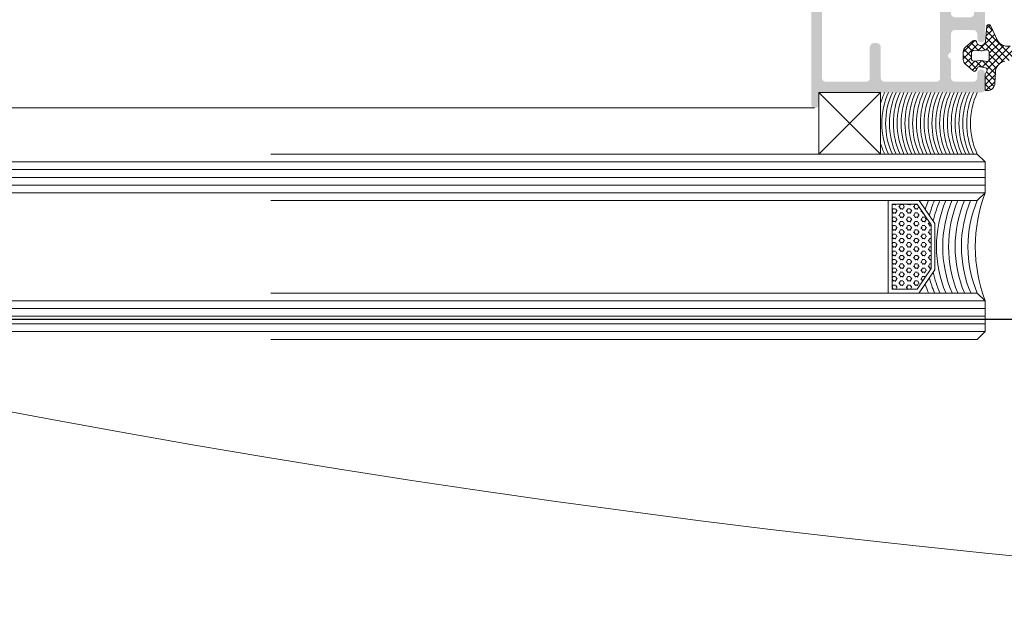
# Model space of a CAD drawing. Header units: millimetres. Extents: x -226731 to 126254, y -16359 to 60195.
# Tile 20 of 256: x -160491 to -160364, y 10462 to 10538. Entities that reach past the tile are written whole.
import ezdxf

# ---------------------------------------------------------------- set-up
doc = ezdxf.new("R2010")
doc.units = ezdxf.units.MM
doc.header["$LTSCALE"] = 0.1
doc.header["$MEASUREMENT"] = 0
for name, color, linetype, lineweight in [('0_CCE_ FF_SIDE WALL SPRINKLER', 6, 'Continuous', 0), ('3_Hatch', 8, 'Continuous', 0), ('4. Glass', 140, 'Continuous', 15), ('SPRINKLER COVERAGE AREA', 1, 'Continuous', 9)]:
    doc.layers.add(name, color=color, linetype=linetype, lineweight=lineweight)
doc.layers.add('AREA LINE', color=3, linetype='Continuous', plot=False)
doc.layers.add('FIRE FIGHTING SERVICES', color=5, linetype='Continuous')

# ---------------------------------------------------------------- blocks, each defined once
blk = doc.blocks.new('*U431')
at = {"layer": '3_Hatch'}
h = blk.add_hatch(color=8, dxfattribs=at)
h.dxf.hatch_style = 1
h.paths.add_polyline_path([(28.61, 92.53), (28.61, 57.99), (28.57, 57.83), (28.46, 57.65), (28.28, 57.54), (28.1, 57.52), (22.9, 57.52), (22.7, 57.54), (22.54, 57.65), (22.44, 57.83), (22.41, 57.99), (22.41, 92.53), (22.44, 92.71), (22.54, 92.87), (22.7, 92.98), (22.9, 93.02), (28.1, 93.02), (28.28, 92.98), (28.46, 92.87), (28.57, 92.71)], flags=16)
h.paths.add_polyline_path([(22.41, 37.89), (22.35, 38.09), (22.24, 38.26), (22.1, 38.37), (21.9, 38.4), (21.49, 38.4), (21.31, 38.37), (21.15, 38.26), (21.04, 38.09), (21, 37.89), (21, 33.9), (20.95, 33.7), (20.84, 33.54), (20.69, 33.43), (20.49, 33.41), (13.79, 33.41), (13.61, 33.43), (13.45, 33.54), (13.34, 33.7), (13.3, 33.9), (13.3, 51.5), (13.34, 51.7), (13.45, 51.85), (13.61, 51.96), (13.79, 52.01), (16.35, 52.01), (16.54, 52.05), (16.7, 52.16), (16.81, 52.32), (16.85, 52.5), (16.85, 55.6), (16.87, 55.8), (16.98, 55.96), (17.16, 56.07), (17.36, 56.11), (20.49, 56.11), (20.69, 56.07), (20.84, 55.96), (20.95, 55.8), (21, 55.6), (21, 51.61), (21.04, 51.41), (21.15, 51.26), (21.31, 51.15), (21.49, 51.12), (21.9, 51.12), (22.1, 51.15), (22.24, 51.26), (22.35, 51.41), (22.41, 51.61), (22.41, 55.6), (22.44, 55.8), (22.54, 55.96), (22.7, 56.07), (22.9, 56.11), (28.1, 56.11), (28.28, 56.07), (28.46, 55.96), (28.57, 55.8), (28.61, 55.6), (28.61, 33.9), (28.57, 33.7), (28.46, 33.54), (28.28, 33.43), (28.1, 33.41), (22.9, 33.41), (22.7, 33.43), (22.54, 33.54), (22.44, 33.7), (22.41, 33.9)], flags=16)
h.paths.add_polyline_path([(12.2, 36.54), (11.89, 36.23), (11.89, 33.9), (11.85, 33.7), (11.74, 33.54), (11.58, 33.43), (11.38, 33.41), (9, 33.41), (8.8, 33.43), (8.65, 33.54), (8.54, 33.7), (8.49, 33.9), (8.49, 34.51), (8.45, 34.69), (8.34, 34.85), (8.18, 34.96), (8, 35), (7.79, 34.96), (7.63, 34.85), (7.52, 34.69), (7.48, 34.51), (7.48, 32.49), (7.52, 32.31), (7.63, 32.15), (7.79, 32.04), (8, 32), (28.5, 32), (28.7, 31.95), (28.85, 31.84), (28.96, 31.69), (29.01, 31.49), (29.01, 30.48), (29.05, 30.3), (29.14, 30.13), (29.3, 30.02), (29.51, 30.01), (29.69, 30.02), (29.85, 30.13), (29.96, 30.3), (30, 30.48), (30, 93.92), (29.96, 94.12), (29.85, 94.28), (29.69, 94.39), (29.51, 94.41), (16.5, 94.41), (16.3, 94.39), (16.15, 94.28), (16.04, 94.12), (15.99, 93.92), (15.99, 93.52), (16.04, 93.35), (16.15, 93.17), (16.3, 93.06), (16.5, 93.02), (20.49, 93.02), (20.69, 92.98), (20.84, 92.87), (20.95, 92.71), (21, 92.53), (21, 57.99), (20.95, 57.83), (20.84, 57.65), (20.69, 57.54), (20.49, 57.52), (14.42, 57.52), (14.25, 57.48), (14.16, 57.43), (14.07, 57.37), (14.01, 57.3), (13.96, 57.22), (13.94, 57.13), (13.92, 57.06), (13.92, 56.97), (13.94, 56.88), (13.96, 56.79), (14.01, 56.71), (14.07, 56.64), (14.16, 56.58), (14.25, 56.55), (14.36, 56.51), (14.95, 56.51), (15.15, 56.46), (15.29, 56.35), (15.4, 56.2), (15.44, 56), (15.44, 53.91), (15.4, 53.71), (15.29, 53.55), (15.15, 53.44), (14.95, 53.4), (9.38, 53.4), (9.2, 53.44), (9.04, 53.55), (8.93, 53.71), (8.89, 53.91), (8.89, 56), (8.93, 56.2), (9.04, 56.35), (9.2, 56.46), (9.38, 56.51), (9.92, 56.51), (10.12, 56.55), (10.26, 56.66), (10.37, 56.8), (10.43, 57.01), (10.37, 57.21), (10.26, 57.35), (10.12, 57.46), (9.92, 57.52), (8, 57.52), (7.79, 57.46), (7.63, 57.35), (7.52, 57.21), (7.48, 57.01), (7.48, 49.91), (7.52, 49.71), (7.63, 49.54), (7.79, 49.43), (8, 49.4), (8.38, 49.4), (8.58, 49.43), (8.76, 49.54), (8.84, 49.71), (8.89, 49.91), (8.89, 51.5), (8.93, 51.7), (9.04, 51.85), (9.2, 51.96), (9.38, 52.01), (11.38, 52.01), (11.58, 51.96), (11.74, 51.85), (11.85, 51.7), (11.89, 51.5), (11.89, 42.24), (11.85, 42.06), (11.74, 41.9), (11.58, 41.79), (11.38, 41.73), (9.38, 41.73), (9.2, 41.79), (9.04, 41.9), (8.93, 42.06), (8.89, 42.24), (8.89, 43.3), (8.84, 43.49), (8.76, 43.65), (8.58, 43.76), (8.38, 43.8), (8, 43.8), (7.79, 43.76), (7.63, 43.65), (7.52, 43.49), (7.48, 43.3), (7.48, 38.99), (7.5, 38.86), (7.54, 38.77), (7.59, 38.69), (7.65, 38.64), (7.7, 38.59), (7.78, 38.55), (7.85, 38.51), (7.92, 38.49), (8, 38.49), (8.09, 38.49), (8.16, 38.53), (8.23, 38.57), (8.31, 38.6), (8.36, 38.68), (8.42, 38.75), (8.49, 38.99), (8.49, 39.59), (8.54, 39.79), (8.65, 39.96), (8.8, 40.07), (9, 40.09), (11.38, 40.09), (11.58, 40.07), (11.74, 39.96), (11.85, 39.79), (11.89, 39.59), (11.89, 37.27), (12.2, 36.96), (12.29, 36.83), (12.29, 36.66)])
at = {"layer": '3_Hatch', "color": 8, "linetype": 'Continuous'}
for p, q in [((3.62, 36.31), (7.3, 39.98)), ((6.5, 40.06), (7.18, 40.75)), ((7.36, 39.31), (6.53, 40.14)), ((7.27, 40.29), (6.83, 40.73)), ((4.37, 36.17), (7.37, 39.17)), ((5.1, 36.02), (7.5, 38.41)), ((6.94, 37.08), (5.61, 38.41)), ((7.4, 37.5), (5.96, 38.94)), ((8.36, 37.43), (6.25, 39.54)), ((8.28, 37.42), (9.32, 38.47)), ((8.59, 38.62), (8.7, 38.73)), ((10.3, 37.25), (8.79, 38.76)), ((7.48, 33.88), (3.21, 38.15)), ((7.22, 35.03), (4.22, 38.03)), ((6.98, 36.16), (5.06, 38.08)), ((7.46, 37.49), (8.07, 38.1)), ((10.3, 36.37), (8.44, 38.23)), ((9.13, 37.4), (9.8, 38.06)), ((9.25, 36.63), (10.23, 37.61)), ((5.66, 35.69), (6.94, 36.97)), ((6.02, 35.16), (6.99, 36.14)), ((6.14, 34.4), (7.86, 36.13)), ((7.84, 35.29), (7.09, 36.05)), ((9.12, 34.9), (7.89, 36.13)), ((7.93, 35.31), (8.71, 36.09)), ((8.54, 35.03), (10.3, 36.8)), ((9.6, 35.3), (8.82, 36.08)), ((10.08, 35.71), (9.25, 36.54)), ((6.17, 33.55), (7.29, 34.67)), ((7.48, 33), (6.14, 34.34)), ((7.36, 32.24), (6.18, 33.42)), ((6.29, 32.79), (7.48, 33.98)), ((6.73, 32.35), (7.48, 33.09)), ((15.54, 16.32, 0.02), (15.7, 16.6, 0.02)), ((15.79, 16.57, 0.02), (15.72, 16.68, 0.02)), ((16.27, 16.85, 0.02), (16.11, 17.12, 0.02)), ((16.56, 16.94, 0.02), (16.24, 16.94, 0.02)), ((16.56, 17.49, 0.02), (16.27, 17.49, 0.02)), ((16.49, 16.87, 0.02), (16.65, 17.15, 0.02)), ((16.74, 17.12, 0.02), (16.58, 17.4, 0.02)), ((16.97, 16.6, 0.02), (17.13, 16.87, 0.02)), ((17.22, 17.4, 0.02), (17.15, 17.51, 0.02)), ((17.51, 17.49, 0.02), (17.2, 17.49, 0.02)), ((17.51, 16.94, 0.02), (17.2, 16.94, 0.02)), ((17.45, 17.42, 0.02), (17.5, 17.51, 0.02)), ((17.45, 16.32, 0.02), (17.6, 16.6, 0.02)), ((17.69, 16.57, 0.02), (17.54, 16.85, 0.02)), ((17.92, 17.15, 0.02), (18.08, 17.42, 0.02)), ((18.17, 16.85, 0.02), (18.01, 17.12, 0.02)), ((18.47, 17.49, 0.02), (18.15, 17.49, 0.02)), ((18.47, 16.94, 0.02), (18.15, 16.94, 0.02)), ((18.4, 16.87, 0.02), (18.56, 17.15, 0.02)), ((18.65, 17.12, 0.02), (18.49, 17.4, 0.02)), ((18.87, 16.6, 0.02), (19.03, 16.87, 0.02)), ((19.12, 17.4, 0.02), (19.06, 17.51, 0.02)), ((19.42, 17.49, 0.02), (19.1, 17.49, 0.02)), ((19.42, 16.94, 0.02), (19.1, 16.94, 0.02)), ((19.35, 17.42, 0.02), (19.4, 17.51, 0.02)), ((19.35, 16.32, 0.02), (19.51, 16.6, 0.02)), ((19.53, 16.7, 0.02), (19.44, 16.85, 0.02)), ((15.06, 15.5, 0.02), (15.22, 15.77, 0.02)), ((15.31, 15.2, 0.02), (15.15, 15.47, 0.02)), ((15.61, 15.84, 0.02), (15.29, 15.84, 0.02)), ((15.61, 16.39, 0.02), (15.52, 16.39, 0.02)), ((15.54, 15.22, 0.02), (15.7, 15.5, 0.02)), ((15.79, 15.47, 0.02), (15.63, 15.75, 0.02)), ((16.02, 16.05, 0.02), (16.18, 16.32, 0.02)), ((16.27, 15.75, 0.02), (16.11, 16.02, 0.02)), ((16.56, 16.39, 0.02), (16.24, 16.39, 0.02)), ((16.56, 15.84, 0.02), (16.24, 15.84, 0.02)), ((16.49, 15.77, 0.02), (16.65, 16.05, 0.02)), ((16.74, 16.02, 0.02), (16.58, 16.3, 0.02)), ((16.97, 15.5, 0.02), (17.13, 15.77, 0.02)), ((17.22, 16.3, 0.02), (17.06, 16.57, 0.02)), ((17.22, 15.2, 0.02), (17.06, 15.47, 0.02)), ((17.51, 16.39, 0.02), (17.2, 16.39, 0.02)), ((17.51, 15.84, 0.02), (17.2, 15.84, 0.02)), ((17.45, 15.22, 0.02), (17.6, 15.5, 0.02)), ((17.69, 15.47, 0.02), (17.54, 15.75, 0.02)), ((17.92, 16.05, 0.02), (18.08, 16.32, 0.02)), ((18.17, 15.75, 0.02), (18.01, 16.02, 0.02)), ((18.47, 16.39, 0.02), (18.15, 16.39, 0.02)), ((18.47, 15.84, 0.02), (18.15, 15.84, 0.02)), ((18.4, 15.77, 0.02), (18.56, 16.05, 0.02)), ((18.65, 16.02, 0.02), (18.49, 16.3, 0.02)), ((18.87, 15.5, 0.02), (19.03, 15.77, 0.02)), ((19.12, 16.3, 0.02), (18.96, 16.57, 0.02)), ((19.12, 15.2, 0.02), (18.96, 15.47, 0.02)), ((19.42, 16.39, 0.02), (19.1, 16.39, 0.02)), ((19.42, 15.84, 0.02), (19.1, 15.84, 0.02)), ((19.35, 15.22, 0.02), (19.51, 15.5, 0.02)), ((19.53, 15.6, 0.02), (19.44, 15.75, 0.02)), ((14.66, 14.74, 0.02), (14.47, 14.74, 0.02)), ((14.66, 14.19, 0.02), (14.47, 14.19, 0.02)), ((14.59, 14.67, 0.02), (14.75, 14.95, 0.02)), ((14.84, 13.82, 0.02), (14.68, 14.1, 0.02)), ((14.84, 14.92, 0.02), (14.69, 15.17, 0.02)), ((15.06, 14.4, 0.02), (15.22, 14.67, 0.02)), ((15.31, 14.1, 0.02), (15.15, 14.37, 0.02)), ((15.61, 15.29, 0.02), (15.29, 15.29, 0.02)), ((15.61, 14.74, 0.02), (15.29, 14.74, 0.02)), ((15.61, 14.19, 0.02), (15.29, 14.19, 0.02)), ((15.54, 14.12, 0.02), (15.7, 14.4, 0.02)), ((15.79, 14.37, 0.02), (15.63, 14.65, 0.02)), ((16.02, 14.95, 0.02), (16.18, 15.22, 0.02)), ((16.02, 13.85, 0.02), (16.18, 14.12, 0.02)), ((16.27, 14.65, 0.02), (16.11, 14.92, 0.02)), ((16.56, 15.29, 0.02), (16.24, 15.29, 0.02)), ((16.56, 14.74, 0.02), (16.24, 14.74, 0.02)), ((16.56, 14.19, 0.02), (16.24, 14.19, 0.02)), ((16.49, 14.67, 0.02), (16.65, 14.95, 0.02)), ((16.74, 14.92, 0.02), (16.58, 15.2, 0.02)), ((16.74, 13.82, 0.02), (16.58, 14.1, 0.02)), ((16.97, 14.4, 0.02), (17.13, 14.67, 0.02)), ((17.22, 14.1, 0.02), (17.06, 14.37, 0.02)), ((17.51, 15.29, 0.02), (17.2, 15.29, 0.02)), ((17.51, 14.74, 0.02), (17.2, 14.74, 0.02)), ((17.51, 14.19, 0.02), (17.2, 14.19, 0.02)), ((17.45, 14.12, 0.02), (17.6, 14.4, 0.02)), ((17.69, 14.37, 0.02), (17.54, 14.65, 0.02)), ((17.92, 14.95, 0.02), (18.08, 15.22, 0.02)), ((17.92, 13.85, 0.02), (18.08, 14.12, 0.02)), ((18.17, 14.65, 0.02), (18.01, 14.92, 0.02)), ((18.47, 15.29, 0.02), (18.15, 15.29, 0.02)), ((18.47, 14.74, 0.02), (18.15, 14.74, 0.02)), ((18.47, 14.19, 0.02), (18.15, 14.19, 0.02)), ((18.4, 14.67, 0.02), (18.56, 14.95, 0.02)), ((18.65, 14.92, 0.02), (18.49, 15.2, 0.02)), ((18.65, 13.82, 0.02), (18.49, 14.1, 0.02)), ((18.87, 14.4, 0.02), (19.03, 14.67, 0.02)), ((19.12, 14.1, 0.02), (18.96, 14.37, 0.02)), ((19.42, 15.29, 0.02), (19.1, 15.29, 0.02)), ((19.42, 14.74, 0.02), (19.1, 14.74, 0.02)), ((19.42, 14.19, 0.02), (19.1, 14.19, 0.02)), ((19.35, 14.12, 0.02), (19.51, 14.4, 0.02)), ((19.53, 14.5, 0.02), (19.44, 14.65, 0.02)), ((14.66, 13.64, 0.02), (14.47, 13.64, 0.02)), ((14.66, 13.09, 0.02), (14.47, 13.09, 0.02)), ((14.59, 13.57, 0.02), (14.75, 13.85, 0.02)), ((14.84, 12.72, 0.02), (14.68, 13, 0.02)), ((15.06, 13.3, 0.02), (15.22, 13.57, 0.02)), ((15.31, 13, 0.02), (15.15, 13.27, 0.02)), ((15.61, 13.64, 0.02), (15.29, 13.64, 0.02)), ((15.61, 13.09, 0.02), (15.29, 13.09, 0.02)), ((15.54, 13.02, 0.02), (15.7, 13.3, 0.02)), ((15.79, 13.27, 0.02), (15.63, 13.55, 0.02)), ((16.02, 12.75, 0.02), (16.18, 13.02, 0.02)), ((16.27, 13.55, 0.02), (16.11, 13.82, 0.02)), ((16.56, 13.64, 0.02), (16.24, 13.64, 0.02)), ((16.56, 13.09, 0.02), (16.24, 13.09, 0.02)), ((16.49, 13.57, 0.02), (16.65, 13.85, 0.02)), ((16.74, 12.72, 0.02), (16.58, 13, 0.02)), ((16.97, 13.3, 0.02), (17.13, 13.57, 0.02)), ((17.22, 13, 0.02), (17.06, 13.27, 0.02)), ((17.51, 13.64, 0.02), (17.2, 13.64, 0.02)), ((17.51, 13.09, 0.02), (17.2, 13.09, 0.02)), ((17.45, 13.02, 0.02), (17.6, 13.3, 0.02)), ((17.69, 13.27, 0.02), (17.54, 13.55, 0.02)), ((17.92, 12.75, 0.02), (18.08, 13.02, 0.02)), ((18.17, 13.55, 0.02), (18.01, 13.82, 0.02)), ((18.47, 13.64, 0.02), (18.15, 13.64, 0.02)), ((18.47, 13.09, 0.02), (18.15, 13.09, 0.02)), ((18.4, 13.57, 0.02), (18.56, 13.85, 0.02)), ((18.65, 12.72, 0.02), (18.49, 13, 0.02)), ((18.87, 13.3, 0.02), (19.03, 13.57, 0.02)), ((19.12, 13, 0.02), (18.96, 13.27, 0.02)), ((19.42, 13.64, 0.02), (19.1, 13.64, 0.02)), ((19.42, 13.09, 0.02), (19.1, 13.09, 0.02)), ((19.35, 13.02, 0.02), (19.51, 13.3, 0.02)), ((19.53, 13.4, 0.02), (19.44, 13.55, 0.02)), ((14.66, 12.54, 0.02), (14.47, 12.54, 0.02)), ((14.66, 11.99, 0.02), (14.47, 11.99, 0.02)), ((14.59, 12.47, 0.02), (14.75, 12.75, 0.02)), ((14.59, 11.37, 0.02), (14.75, 11.65, 0.02)), ((14.84, 11.62, 0.02), (14.68, 11.9, 0.02)), ((15.06, 12.2, 0.02), (15.22, 12.47, 0.02)), ((15.31, 11.9, 0.02), (15.15, 12.17, 0.02)), ((15.61, 12.54, 0.02), (15.29, 12.54, 0.02)), ((15.61, 11.99, 0.02), (15.29, 11.99, 0.02)), ((15.54, 11.92, 0.02), (15.7, 12.2, 0.02)), ((15.79, 12.17, 0.02), (15.63, 12.45, 0.02)), ((16.02, 11.65, 0.02), (16.18, 11.92, 0.02)), ((16.27, 12.45, 0.02), (16.11, 12.72, 0.02)), ((16.27, 11.35, 0.02), (16.11, 11.62, 0.02)), ((16.56, 12.54, 0.02), (16.24, 12.54, 0.02)), ((16.56, 11.99, 0.02), (16.24, 11.99, 0.02)), ((16.49, 12.47, 0.02), (16.65, 12.75, 0.02)), ((16.49, 11.37, 0.02), (16.65, 11.65, 0.02)), ((16.74, 11.62, 0.02), (16.58, 11.9, 0.02)), ((16.97, 12.2, 0.02), (17.13, 12.47, 0.02)), ((17.22, 11.9, 0.02), (17.06, 12.17, 0.02)), ((17.51, 12.54, 0.02), (17.2, 12.54, 0.02)), ((17.51, 11.99, 0.02), (17.2, 11.99, 0.02)), ((17.45, 11.92, 0.02), (17.6, 12.2, 0.02)), ((17.69, 12.17, 0.02), (17.54, 12.45, 0.02)), ((17.92, 11.65, 0.02), (18.08, 11.92, 0.02)), ((18.17, 12.45, 0.02), (18.01, 12.72, 0.02)), ((18.17, 11.35, 0.02), (18.01, 11.62, 0.02)), ((18.47, 12.54, 0.02), (18.15, 12.54, 0.02)), ((18.47, 11.99, 0.02), (18.15, 11.99, 0.02)), ((18.4, 12.47, 0.02), (18.56, 12.75, 0.02)), ((18.4, 11.37, 0.02), (18.56, 11.65, 0.02)), ((18.65, 11.62, 0.02), (18.49, 11.9, 0.02)), ((18.87, 12.2, 0.02), (19.03, 12.47, 0.02)), ((19.12, 11.9, 0.02), (18.96, 12.17, 0.02)), ((19.42, 12.54, 0.02), (19.1, 12.54, 0.02)), ((19.42, 11.99, 0.02), (19.1, 11.99, 0.02)), ((19.35, 11.92, 0.02), (19.51, 12.2, 0.02)), ((19.53, 12.3, 0.02), (19.44, 12.45, 0.02)), ((14.66, 11.44, 0.02), (14.47, 11.44, 0.02)), ((14.66, 10.89, 0.02), (14.47, 10.89, 0.02)), ((14.66, 10.34, 0.02), (14.47, 10.34, 0.02)), ((14.59, 10.27, 0.02), (14.75, 10.55, 0.02)), ((14.84, 10.52, 0.02), (14.68, 10.8, 0.02)), ((15.06, 11.1, 0.02), (15.22, 11.37, 0.02)), ((15.06, 10, 0.02), (15.22, 10.27, 0.02)), ((15.31, 10.8, 0.02), (15.15, 11.07, 0.02)), ((15.61, 11.44, 0.02), (15.29, 11.44, 0.02)), ((15.61, 10.89, 0.02), (15.29, 10.89, 0.02)), ((15.61, 10.34, 0.02), (15.29, 10.34, 0.02)), ((15.54, 10.82, 0.02), (15.7, 11.1, 0.02)), ((15.79, 11.07, 0.02), (15.63, 11.35, 0.02)), ((15.79, 9.97, 0.02), (15.63, 10.25, 0.02)), ((16.02, 10.55, 0.02), (16.18, 10.82, 0.02)), ((16.27, 10.25, 0.02), (16.11, 10.52, 0.02)), ((16.56, 11.44, 0.02), (16.24, 11.44, 0.02)), ((16.56, 10.89, 0.02), (16.24, 10.89, 0.02)), ((16.56, 10.34, 0.02), (16.24, 10.34, 0.02)), ((16.49, 10.27, 0.02), (16.65, 10.55, 0.02)), ((16.74, 10.52, 0.02), (16.58, 10.8, 0.02)), ((16.97, 11.1, 0.02), (17.13, 11.37, 0.02)), ((16.97, 10, 0.02), (17.13, 10.27, 0.02)), ((17.22, 10.8, 0.02), (17.06, 11.07, 0.02)), ((17.51, 11.44, 0.02), (17.2, 11.44, 0.02)), ((17.51, 10.89, 0.02), (17.2, 10.89, 0.02)), ((17.51, 10.34, 0.02), (17.2, 10.34, 0.02)), ((17.45, 10.82, 0.02), (17.6, 11.1, 0.02)), ((17.69, 11.07, 0.02), (17.54, 11.35, 0.02)), ((17.69, 9.97, 0.02), (17.54, 10.25, 0.02)), ((17.92, 10.55, 0.02), (18.08, 10.82, 0.02)), ((18.17, 10.25, 0.02), (18.01, 10.52, 0.02)), ((18.47, 11.44, 0.02), (18.15, 11.44, 0.02)), ((18.47, 10.89, 0.02), (18.15, 10.89, 0.02)), ((18.47, 10.34, 0.02), (18.15, 10.34, 0.02)), ((18.4, 10.27, 0.02), (18.56, 10.55, 0.02)), ((18.65, 10.52, 0.02), (18.49, 10.8, 0.02)), ((18.87, 11.1, 0.02), (19.03, 11.37, 0.02)), ((18.87, 10, 0.02), (19.03, 10.27, 0.02)), ((19.12, 10.8, 0.02), (18.96, 11.07, 0.02)), ((19.42, 11.44, 0.02), (19.1, 11.44, 0.02)), ((19.42, 10.89, 0.02), (19.1, 10.89, 0.02)), ((19.42, 10.34, 0.02), (19.1, 10.34, 0.02)), ((19.35, 10.82, 0.02), (19.51, 11.1, 0.02)), ((19.53, 11.2, 0.02), (19.44, 11.35, 0.02)), ((19.53, 10.1, 0.02), (19.44, 10.25, 0.02)), ((14.66, 9.79, 0.02), (14.47, 9.79, 0.02)), ((14.66, 9.24, 0.02), (14.47, 9.24, 0.02)), ((14.59, 9.17, 0.02), (14.75, 9.45, 0.02)), ((14.84, 9.42, 0.02), (14.68, 9.7, 0.02)), ((15.06, 8.9, 0.02), (15.22, 9.17, 0.02)), ((15.31, 9.7, 0.02), (15.15, 9.97, 0.02)), ((15.61, 9.79, 0.02), (15.29, 9.79, 0.02)), ((15.61, 9.24, 0.02), (15.29, 9.24, 0.02)), ((15.54, 9.72, 0.02), (15.7, 10, 0.02)), ((15.79, 8.87, 0.02), (15.63, 9.15, 0.02)), ((16.02, 9.45, 0.02), (16.18, 9.72, 0.02)), ((16.27, 9.15, 0.02), (16.11, 9.42, 0.02)), ((16.56, 9.79, 0.02), (16.24, 9.79, 0.02)), ((16.56, 9.24, 0.02), (16.24, 9.24, 0.02)), ((16.49, 9.17, 0.02), (16.65, 9.45, 0.02)), ((16.74, 9.42, 0.02), (16.58, 9.7, 0.02)), ((16.97, 8.9, 0.02), (17.13, 9.17, 0.02)), ((17.22, 9.7, 0.02), (17.06, 9.97, 0.02)), ((17.51, 9.79, 0.02), (17.2, 9.79, 0.02)), ((17.51, 9.24, 0.02), (17.2, 9.24, 0.02)), ((17.45, 9.72, 0.02), (17.6, 10, 0.02)), ((17.69, 8.87, 0.02), (17.54, 9.15, 0.02)), ((17.92, 9.45, 0.02), (18.08, 9.72, 0.02)), ((18.17, 9.15, 0.02), (18.01, 9.42, 0.02)), ((18.47, 9.79, 0.02), (18.15, 9.79, 0.02)), ((18.47, 9.24, 0.02), (18.15, 9.24, 0.02)), ((18.4, 9.17, 0.02), (18.56, 9.45, 0.02)), ((18.65, 9.42, 0.02), (18.49, 9.7, 0.02)), ((18.87, 8.9, 0.02), (19.03, 9.17, 0.02)), ((19.12, 9.7, 0.02), (18.96, 9.97, 0.02)), ((19.42, 9.79, 0.02), (19.1, 9.79, 0.02)), ((19.42, 9.24, 0.02), (19.1, 9.24, 0.02)), ((19.35, 9.72, 0.02), (19.51, 10, 0.02)), ((19.53, 9, 0.02), (19.44, 9.15, 0.02)), ((15.31, 8.6, 0.02), (15.15, 8.87, 0.02)), ((15.22, 8.07, 0.02), (15.22, 8.07, 0.02)), ((15.61, 8.69, 0.02), (15.29, 8.69, 0.02)), ((15.61, 8.14, 0.02), (15.29, 8.14, 0.02)), ((15.54, 8.62, 0.02), (15.7, 8.9, 0.02)), ((15.57, 7.57, 0.02), (15.7, 7.8, 0.02)), ((15.79, 7.77, 0.02), (15.63, 8.05, 0.02)), ((16.02, 8.35, 0.02), (16.18, 8.62, 0.02)), ((16.27, 8.05, 0.02), (16.11, 8.32, 0.02)), ((16.56, 8.69, 0.02), (16.24, 8.69, 0.02)), ((16.56, 8.14, 0.02), (16.24, 8.14, 0.02)), ((16.49, 8.07, 0.02), (16.65, 8.35, 0.02)), ((16.74, 8.32, 0.02), (16.58, 8.6, 0.02)), ((16.97, 7.8, 0.02), (17.13, 8.07, 0.02)), ((17.22, 8.6, 0.02), (17.06, 8.87, 0.02)), ((17.22, 7.5, 0.02), (17.06, 7.77, 0.02)), ((17.51, 8.69, 0.02), (17.2, 8.69, 0.02)), ((17.51, 8.14, 0.02), (17.2, 8.14, 0.02)), ((17.45, 8.62, 0.02), (17.6, 8.9, 0.02)), ((17.45, 7.52, 0.02), (17.6, 7.8, 0.02)), ((17.69, 7.77, 0.02), (17.54, 8.05, 0.02)), ((17.92, 8.35, 0.02), (18.08, 8.62, 0.02)), ((18.17, 8.05, 0.02), (18.01, 8.32, 0.02)), ((18.47, 8.69, 0.02), (18.15, 8.69, 0.02)), ((18.47, 8.14, 0.02), (18.15, 8.14, 0.02)), ((18.4, 8.07, 0.02), (18.56, 8.35, 0.02)), ((18.65, 8.32, 0.02), (18.49, 8.6, 0.02)), ((18.87, 7.8, 0.02), (19.03, 8.07, 0.02)), ((19.12, 8.6, 0.02), (18.96, 8.87, 0.02)), ((19.12, 7.5, 0.02), (18.96, 7.77, 0.02)), ((19.42, 8.69, 0.02), (19.1, 8.69, 0.02)), ((19.42, 8.14, 0.02), (19.1, 8.14, 0.02)), ((19.35, 8.62, 0.02), (19.51, 8.9, 0.02)), ((19.35, 7.52, 0.02), (19.51, 7.8, 0.02)), ((19.53, 7.9, 0.02), (19.44, 8.05, 0.02)), ((15.61, 7.59, 0.02), (15.55, 7.59, 0.02)), ((16.02, 7.25, 0.02), (16.18, 7.52, 0.02)), ((16.27, 6.95, 0.02), (16.11, 7.22, 0.02)), ((16.56, 7.59, 0.02), (16.24, 7.59, 0.02)), ((16.56, 7.04, 0.02), (16.24, 7.04, 0.02)), ((16.49, 6.97, 0.02), (16.65, 7.25, 0.02)), ((16.74, 7.22, 0.02), (16.58, 7.5, 0.02)), ((16.97, 6.7, 0.02), (17.13, 6.97, 0.02)), ((17.15, 6.51, 0.02), (17.06, 6.67, 0.02)), ((17.51, 7.59, 0.02), (17.2, 7.59, 0.02)), ((17.51, 7.04, 0.02), (17.2, 7.04, 0.02)), ((17.5, 6.51, 0.02), (17.6, 6.7, 0.02)), ((17.69, 6.67, 0.02), (17.54, 6.95, 0.02)), ((17.92, 7.25, 0.02), (18.08, 7.52, 0.02)), ((18.17, 6.95, 0.02), (18.01, 7.22, 0.02)), ((18.47, 7.59, 0.02), (18.15, 7.59, 0.02)), ((18.47, 7.04, 0.02), (18.15, 7.04, 0.02)), ((18.4, 6.97, 0.02), (18.56, 7.25, 0.02)), ((18.65, 7.22, 0.02), (18.49, 7.5, 0.02)), ((18.87, 6.7, 0.02), (19.03, 6.97, 0.02)), ((19.06, 6.51, 0.02), (18.96, 6.67, 0.02)), ((19.42, 7.59, 0.02), (19.1, 7.59, 0.02)), ((19.42, 7.04, 0.02), (19.1, 7.04, 0.02)), ((19.4, 6.51, 0.02), (19.51, 6.7, 0.02)), ((19.53, 6.8, 0.02), (19.44, 6.95, 0.02))]:
    blk.add_line(p, q, dxfattribs=at)
at = {"layer": '3_Hatch', "color": 8}
for p, q in [((6.78, 40.67), (5.87, 38.75)), ((7.43, 38.58), (7.23, 40.69)), ((8.57, 38.58), (8.47, 38.26)), ((10.02, 37.88), (9.04, 38.7)), ((6.94, 36.31), (6.94, 37.23)), ((7.3, 37.52), (7.72, 37.43)), ((8.01, 37.41), (8.93, 37.46)), ((9.25, 37.16), (9.25, 36.38)), ((10.3, 36.27), (10.3, 37.27)), ((7.72, 36.1), (7.3, 36.02)), ((8.93, 36.08), (8.01, 36.13)), ((6.13, 34.61), (6.19, 33.2)), ((7.48, 34.32), (7.23, 34.76)), ((7.43, 35.2), (8.15, 35.35)), ((8.47, 35.21), (8.57, 34.95)), ((9.04, 34.84), (10.02, 35.66)), ((7.48, 32.24), (7.48, 34.32)), ((7.19, 32.24), (7.48, 32.24)), ((29.01, 32), (21.01, 32)), ((21.01, 32), (21.01, 24)), ((29.01, 32), (21.01, 24)), ((21.01, 24), (21.01, 32)), ((21.01, 32), (29.01, 24)), ((29.01, 24), (29.01, 32)), ((29.01, 24), (29.01, 32)), ((29.56, 30.01), (1009.98, 30.01)), ((1009.98, 23, 0), (7.48, 23)), ((21.01, 24), (29.01, 24)), ((1009.98, 22, 0), (7.48, 22)), ((1009.98, 21, 0), (7.48, 21)), ((1009.98, 20, 0), (7.48, 20)), ((1009.98, 19, 0), (7.48, 19)), ((16.03, 18.01, 0.02), (13.97, 15.01, 0.02)), ((20.03, 6.01, 0.02), (20.03, 18.01, 0.02)), ((16.29, 17.51, 0.02), (14.47, 14.86, 0.02)), ((19.53, 17.51, 0.02), (16.29, 17.51, 0.02)), ((19.53, 6.51, 0.02), (19.53, 17.51, 0.02)), ((13.97, 15.01, 0.02), (13.97, 9.01, 0.02)), ((14.47, 14.86, 0.02), (14.47, 9.17, 0.02)), ((13.97, 9.01, 0.02), (16.03, 6.01, 0.02)), ((14.47, 9.17, 0.02), (16.29, 6.51, 0.02)), ((16.29, 6.51, 0.02), (19.53, 6.51, 0.02)), ((1009.98, 5, 0), (7.48, 5)), ((1009.98, 4, 0), (7.48, 4)), ((1009.98, 3, 0), (7.48, 3)), ((1009.98, 2, 0), (7.48, 2)), ((1009.98, 1, 0), (7.48, 1))]:
    blk.add_line(p, q, dxfattribs=at)
for centre, radius, start, end in [((7.02, 40.53), 0.271, 37.2128, 149.9224), ((4.57, 39.5), 1.5, 262.7957, 329.961), ((8.04, 38.73), 0.635, 193.3802, 311.9125), ((8.85, 38.47), 0.3, 50, 157.7969), ((7.24, 37.23), 0.3, 78.0269, 180), ((7.95, 38.51), 1.1, 258.0269, 273.1356), ((8.95, 37.16), 0.3, 0, 93.1356), ((9.5, 37.27), 0.8, 0, 50), ((4.63, 34.6), 1.5, 0.5805, 79.4803), ((7.24, 36.31), 0.3, 180, 281.9731), ((7.95, 35.03), 1.1, 86.8644, 101.9731), ((8.95, 36.38), 0.3, 266.8644, 0), ((9.5, 36.27), 0.8, 310, 0), ((7.5, 34.91), 0.3, 101.9731, 209.6447), ((8.21, 35.06), 0.3, 30, 101.9731), ((8.85, 35.07), 0.3, 202.2031, 310), ((7.19, 33.24), 1, 182.3925, 270), ((-0.23, 28, 0), 9.59, 335.3498, 24.6502), ((0.27, 28, 0), 9.59, 335.3498, 24.6502), ((0.77, 28, 0), 9.59, 335.3498, 24.6502), ((1.27, 28, 0), 9.59, 335.3498, 24.6502), ((1.77, 28, 0), 9.59, 335.3498, 24.6502), ((2.27, 28, 0), 9.59, 335.3498, 24.6502), ((2.77, 28, 0), 9.59, 335.3498, 24.6502), ((3.27, 28, 0), 9.59, 335.3498, 24.6502), ((3.77, 28, 0), 9.59, 335.3498, 24.6502), ((4.27, 28, 0), 9.59, 335.3498, 24.6502), ((4.77, 28, 0), 9.59, 335.3498, 24.6502), ((5.27, 28, 0), 9.59, 335.3498, 24.6502), ((5.77, 28, 0), 9.59, 335.3498, 24.6502), ((6.27, 28, 0), 9.59, 335.3498, 24.6502), ((6.77, 28, 0), 9.59, 335.3498, 24.6502), ((7.27, 28, 0), 9.59, 335.3498, 24.6502), ((7.77, 28, 0), 9.59, 335.3498, 24.6502), ((8.27, 28, 0), 9.59, 335.3498, 24.6502), ((8.77, 28, 0), 9.59, 335.3498, 24.6502), ((9.27, 28, 0), 9.59, 335.3498, 24.6502), ((9.77, 28, 0), 9.59, 335.3498, 24.6502), ((10.27, 28, 0), 9.59, 335.3498, 24.6502), ((10.77, 28, 0), 9.59, 335.3498, 24.6502), ((11.27, 28, 0), 9.59, 335.3498, 24.6502), ((11.77, 28, 0), 9.59, 15.4043, 24.6502), ((11.77, 28, 0), 9.59, 335.3498, 344.5957), ((-11.33, 12, 0.03), 20.07, 339.5887, 20.4113), ((-5.92, 12, 0), 15.61, 337.3883, 22.5654), ((-5.07, 12.01, 0.02), 15.61, 337.3883, 22.5654), ((-4.26, 12.01, 0.02), 15.61, 337.3883, 22.5654), ((-3.4, 12.01, 0.02), 15.61, 337.3883, 22.5654), ((-2.65, 12.01, 0.02), 15.61, 337.3883, 22.5654), ((-1.84, 12.01, 0.02), 15.61, 337.3883, 22.5654), ((-1.07, 12.01, 0.02), 15.61, 12.2141, 22.5654), ((-0.38, 12.01, 0.02), 15.61, 15.0523, 22.5654), ((0.39, 12.01, 0.02), 15.61, 18.0541, 22.5654), ((-1.07, 12.01, 0.02), 15.61, 337.3883, 347.7859), ((-0.38, 12.01, 0.02), 15.61, 337.3883, 344.9477), ((0.39, 12.01, 0.02), 15.61, 337.3883, 341.9459)]:
    blk.add_arc(centre, radius, start, end, dxfattribs=at)
at = {"layer": '4. Glass', "color": 8}
for p, q in [((7.48, 23), (8.48, 24)), ((7.48, 19), (7.48, 23)), ((8.48, 24), (100, 24)), ((8.48, 18), (7.48, 19)), ((100, 18), (8.48, 18)), ((7.48, 5, 0), (8.48, 6, 0)), ((8.48, 6, 0), (100, 6, 0)), ((7.48, 1, 0), (7.48, 5, 0)), ((8.48, 0, 0), (7.48, 1, 0)), ((100, 0), (8.48, 0))]:
    blk.add_line(p, q, dxfattribs=at)
blk = doc.blocks.new('A$C2AD535C3')
at = {"layer": 'SPRINKLER COVERAGE AREA', "color": 1}
blk.add_circle((0, 0), 2500, dxfattribs=at)
blk = doc.blocks.new('G$C3584CA52')
at = {"layer": '0_CCE_ FF_SIDE WALL SPRINKLER', "color": 240, "xscale": -0.6, "yscale": 0.6, "zscale": 0.6}
blk.add_blockref('A$C2AD535C3', (2806.02, -9259), dxfattribs=at)

msp = doc.modelspace()

# ---------------------------------------------------------------- linework, layer by layer
at = {"layer": 'AREA LINE', "color": 8}
msp.add_lwpolyline([(-164851.16, 10499.63), (-155388.73, 10499.63), (-155388.73, 11199.63), (-154208.69, 11199.63), (-154208.69, 10499.63), (-152367.94, 10499.63)], dxfattribs=at)

# ---------------------------------------------------------------- block references
at = {"layer": '3_Hatch', "color": 8, "xscale": -1}
msp.add_blockref('*U431', (-160358.68, 10497.02), dxfattribs=at)
at = {"layer": 'FIRE FIGHTING SERVICES'}
msp.add_blockref('G$C3584CA52', (-163018.33, 21220.5), dxfattribs=at)

doc.saveas('drawing.dxf')
